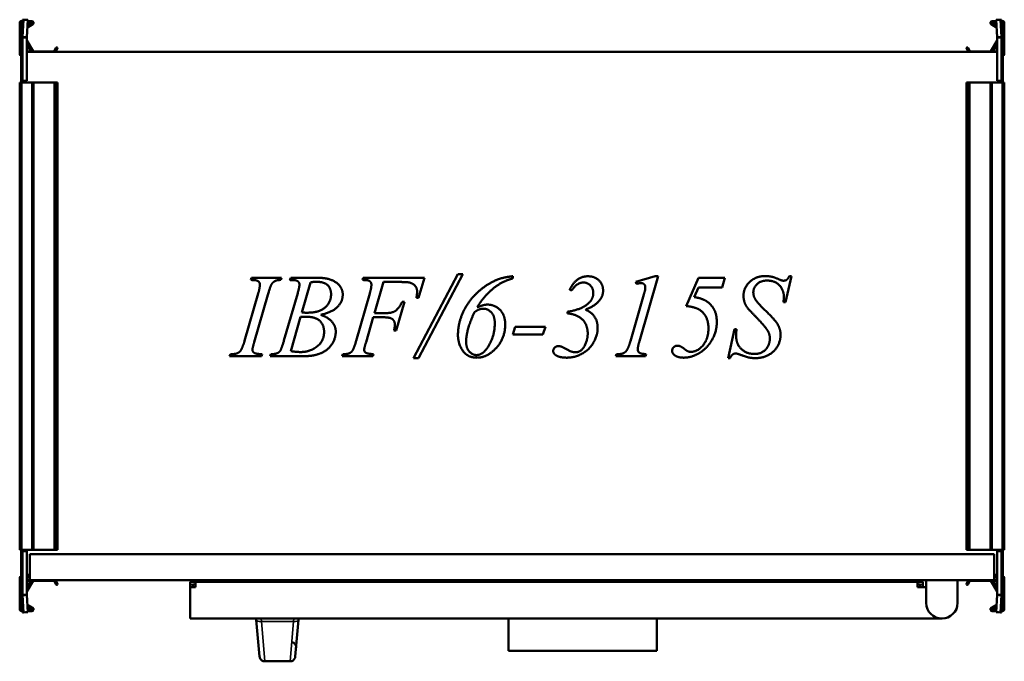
# Model space of a CAD drawing. Header units: millimetres. Extents: x 138 to 702, y 113 to 481.
import ezdxf

# ---------------------------------------------------------------- set-up
doc = ezdxf.new("R2010")
doc.units = ezdxf.units.MM
doc.header["$LTSCALE"] = 2
doc.layers.add('Widoczne (ISO)', color=7, linetype='Continuous', lineweight=50)
doc.layers.add('Widoczne wąskie (ISO)', color=7, linetype='Continuous', lineweight=35)

msp = doc.modelspace()

# ---------------------------------------------------------------- linework, layer by layer
at = {"layer": 'Widoczne (ISO)'}
for p, q in [((138.9, 480.21), (139.3, 480.21)), ((139.3, 480.95), (139.3, 470.95)), ((139.31, 480.99), (139.92, 480.97)), ((139.92, 480.97), (139.31, 471.07)), ((142.41, 480.82), (139.92, 480.97)), ((141.01, 480.91), (141.8, 480.91)), ((141.8, 480.91), (141.8, 480.87)), ((141.8, 470.91), (142.41, 480.82)), ((142.37, 480.21), (144.7, 480.21)), ((697.63, 480.21), (695.3, 480.21)), ((697.59, 480.82), (700.08, 480.97)), ((697.59, 480.82), (698.2, 470.91)), ((698.2, 480.91), (698.99, 480.91)), ((698.2, 480.91), (698.2, 480.87)), ((700.08, 480.97), (700.69, 480.99)), ((700.69, 471.07), (700.08, 480.97)), ((700.7, 470.95), (700.7, 480.95)), ((701.1, 480.21), (700.7, 480.21)), ((137.7, 461.21), (137.7, 479.01)), ((138.5, 479.41), (139.3, 479.41)), ((138.5, 467.41), (138.5, 479.41)), ((145.2, 478.34), (142.15, 476.58)), ((142.21, 477.54), (144.8, 479.03)), ((144.7, 479.41), (142.32, 479.41)), ((694.8, 478.34), (697.85, 476.58)), ((697.79, 477.54), (695.2, 479.03)), ((695.3, 479.41), (697.68, 479.41)), ((701.5, 479.41), (700.7, 479.41)), ((701.5, 479.41), (701.5, 467.41)), ((702.3, 461.21), (702.3, 479.01)), ((139.3, 470.95), (139.3, 470.83)), ((139.3, 470.83), (139.3, 445.91)), ((140.7, 470.83), (139.3, 470.83)), ((139.31, 471.07), (140.7, 470.98)), ((140.7, 470.98), (141.8, 470.91)), ((141.8, 470.83), (140.73, 470.83)), ((141.8, 470.83), (141.8, 470.87)), ((141.8, 445.92), (141.8, 470.83)), ((141.83, 469.06), (145.38, 462.91)), ((698.17, 469.06), (694.62, 462.91)), ((698.2, 470.91), (699.3, 470.98)), ((698.2, 470.83), (698.2, 470.87)), ((698.2, 470.83), (698.2, 445.92)), ((699.27, 470.83), (698.2, 470.83)), ((699.3, 470.98), (700.69, 471.07)), ((700.7, 470.83), (699.3, 470.83)), ((700.7, 470.83), (700.7, 470.95)), ((700.7, 445.91), (700.7, 470.83)), ((138.5, 466.91), (138.5, 467.41)), ((138.5, 466.91), (139.3, 466.91)), ((138.5, 464.7), (138.5, 466.91)), ((139.3, 466.9), (138.5, 464.7)), ((138.5, 463.82), (138.5, 464.7)), ((138.5, 463.82), (138.85, 463.69)), ((144.69, 462.51), (141.8, 467.51)), ((141.8, 464.41), (142.9, 464.41)), ((157.45, 462.91), (158.68, 465.03)), ((159.37, 464.63), (158.14, 462.51)), ((158.95, 465.11), (159.3, 464.91)), ((680.63, 464.63), (681.86, 462.51)), ((681.05, 465.11), (680.7, 464.91)), ((682.55, 462.91), (681.32, 465.03)), ((695.31, 462.51), (698.2, 467.51)), ((698.2, 464.41), (697.1, 464.41)), ((701.5, 466.91), (700.7, 466.91)), ((700.7, 466.9), (701.5, 464.7)), ((701.5, 463.82), (701.15, 463.69)), ((701.5, 467.41), (701.5, 466.91)), ((701.5, 466.91), (701.5, 464.7)), ((701.5, 464.7), (701.5, 463.82)), ((138.5, 462.61), (138.5, 462.51)), ((138.69, 462.51), (138.5, 462.51)), ((138.5, 462.51), (138.5, 459.51)), ((138.5, 453.84), (138.5, 459.51)), ((138.72, 462.81), (138.7, 462.81)), ((142.9, 462.81), (141.8, 462.81)), ((698.2, 462.51), (141.8, 462.51)), ((145.56, 462.81), (157.28, 462.81)), ((694.44, 462.81), (682.72, 462.81)), ((697.1, 462.81), (698.2, 462.81)), ((701.28, 462.81), (701.3, 462.81)), ((701.5, 462.51), (701.31, 462.51)), ((701.5, 462.61), (701.5, 462.51)), ((701.5, 459.51), (701.5, 462.51)), ((701.5, 459.51), (701.5, 453.84)), ((138.5, 448.73), (138.5, 453.84)), ((701.5, 453.84), (701.5, 448.73)), ((138.5, 446.41), (138.5, 448.73)), ((138.5, 446.41), (139.3, 446.41)), ((138.5, 445.91), (138.5, 446.41)), ((701.5, 446.41), (700.7, 446.41)), ((701.5, 448.73), (701.5, 446.41)), ((701.5, 446.41), (701.5, 445.91)), ((137.7, 445.01), (137.7, 177.01)), ((137.7, 445.01), (138.9, 445.01)), ((138.5, 445.91), (139.3, 445.91)), ((138.5, 445.91), (138.5, 445.01)), ((144.7, 445.01), (138.9, 445.01)), ((139.3, 445.91), (141, 445.91)), ((141.8, 445.92), (141, 445.92)), ((141, 445.92), (141, 445.91)), ((141, 445.91), (141, 445.01)), ((144.7, 445.01), (145.7, 445.01)), ((157.56, 445.01), (145.7, 445.01)), ((145.7, 445.01), (145.7, 177.01)), ((157.74, 445.01), (157.56, 445.01)), ((158.68, 445.01), (157.74, 445.01)), ((158.68, 445.01), (158.95, 445.01)), ((159.3, 445.01), (158.95, 445.01)), ((159.3, 445.01), (159.4, 445.01)), ((159.4, 445.01), (159.4, 177.01)), ((680.6, 445.01), (680.7, 445.01)), ((680.6, 177.01), (680.6, 445.01)), ((681.05, 445.01), (680.7, 445.01)), ((681.05, 445.01), (681.32, 445.01)), ((682.26, 445.01), (681.32, 445.01)), ((682.44, 445.01), (682.26, 445.01)), ((694.3, 445.01), (682.44, 445.01)), ((694.3, 445.01), (695.3, 445.01)), ((694.3, 177.01), (694.3, 445.01)), ((701.1, 445.01), (695.3, 445.01)), ((699, 445.92), (698.2, 445.92)), ((699, 445.91), (699, 445.92)), ((699, 445.91), (700.7, 445.91)), ((699, 445.01), (699, 445.91)), ((701.5, 445.91), (700.7, 445.91)), ((701.1, 445.01), (702.3, 445.01)), ((701.5, 445.01), (701.5, 445.91)), ((702.3, 177.01), (702.3, 445.01)), ((363.57, 286.89), (388.97, 335.12)), ((391.76, 335.12), (366.47, 286.89)), ((388.97, 335.12), (391.76, 335.12)), ((420.48, 333.84), (420.48, 332.55)), ((490.96, 330.71), (502.17, 333.84)), ((503.75, 333.84), (493.05, 296.63)), ((502.17, 333.84), (503.75, 333.84)), ((580.29, 333.95), (576.84, 319.02)), ((579.08, 333.95), (580.29, 333.95)), ((270.26, 331.7), (270.66, 332.92)), ((270.66, 332.92), (287.87, 332.92)), ((287.87, 332.92), (287.5, 331.7)), ((292.68, 331.7), (293.12, 332.92)), ((293.12, 332.92), (309.3, 332.92)), ((304.49, 330.31), (299.49, 312.99)), ((334.3, 331.7), (334.71, 332.92)), ((334.71, 332.92), (369.78, 332.92)), ((346.25, 330.56), (341.1, 312.66)), ((355.33, 330.56), (346.25, 330.56)), ((369.78, 332.92), (366.47, 321.56)), ((491.4, 329.5), (490.96, 330.71)), ((519.82, 316.78), (526.95, 332.92)), ((526.95, 332.92), (541.99, 332.92)), ((541.99, 332.92), (540.44, 327.44)), ((266.62, 296.74), (274.45, 323.91)), ((280.04, 323.21), (272.24, 296.08)), ((289.23, 296.93), (297.1, 324.17)), ((330.62, 296.74), (338.42, 323.87)), ((454.3, 325.68), (453.09, 326.04)), ((487.9, 296.63), (495.59, 323.36)), ((526.87, 327.44), (524.41, 321.93)), ((540.44, 327.44), (526.87, 327.44)), ((358.31, 319.13), (353.64, 302.77)), ((357.06, 319.13), (358.31, 319.13)), ((366.47, 321.56), (365.22, 321.56)), ((576.84, 319.02), (575.7, 319.02)), ((341.1, 312.66), (347.06, 312.66)), ((451.76, 312.51), (451.76, 313.47)), ((298.79, 310.49), (293.12, 290.86)), ((340.44, 310.31), (336.32, 296.08)), ((346.47, 310.31), (340.44, 310.31)), ((353.64, 302.77), (352.32, 302.77)), ((420.55, 300.45), (421.91, 304.87)), ((437.76, 300.45), (420.55, 300.45)), ((421.91, 304.87), (439.12, 304.87)), ((439.12, 304.87), (437.76, 300.45)), ((543.9, 286.89), (547.61, 303.58)), ((547.61, 303.58), (548.75, 303.58)), ((258.05, 287.92), (258.53, 289.13)), ((276.73, 289.13), (276.36, 287.92)), ((281.29, 287.92), (281.69, 289.13)), ((322.65, 287.92), (323.09, 289.13)), ((340.66, 289.13), (340.26, 287.92)), ((479.52, 287.92), (480, 289.13)), ((496.95, 289.13), (496.62, 287.92)), ((276.36, 287.92), (258.05, 287.92)), ((297.76, 287.92), (281.29, 287.92)), ((340.26, 287.92), (322.65, 287.92)), ((366.47, 286.89), (363.57, 286.89)), ((496.62, 287.92), (479.52, 287.92)), ((545.11, 286.89), (543.9, 286.89)), ((138.9, 177.01), (137.7, 177.01)), ((138.5, 177.01), (138.5, 176.11)), ((138.5, 175.61), (138.5, 176.11)), ((138.5, 176.11), (139.3, 176.11)), ((138.5, 175.61), (139.3, 175.61)), ((138.5, 173.28), (138.5, 175.61)), ((138.9, 177.01), (144.7, 177.01)), ((139.3, 176.11), (139.3, 151.18)), ((141, 176.11), (139.3, 176.11)), ((141, 177.01), (141, 176.11)), ((141, 176.11), (141, 176.1)), ((141, 176.1), (141.8, 176.1)), ((141.8, 151.18), (141.8, 176.1)), ((145.7, 177.01), (144.7, 177.01)), ((145.7, 177.01), (157.56, 177.01)), ((157.56, 177.01), (157.74, 177.01)), ((157.74, 177.01), (158.68, 177.01)), ((158.95, 177.01), (158.68, 177.01)), ((158.95, 177.01), (159.3, 177.01)), ((159.4, 177.01), (159.3, 177.01)), ((680.7, 177.01), (680.6, 177.01)), ((680.7, 177.01), (681.05, 177.01)), ((681.32, 177.01), (681.05, 177.01)), ((681.32, 177.01), (682.26, 177.01)), ((682.26, 177.01), (682.44, 177.01)), ((682.44, 177.01), (694.3, 177.01)), ((695.3, 177.01), (694.3, 177.01)), ((695.3, 177.01), (701.1, 177.01)), ((698.2, 176.1), (699, 176.1)), ((698.2, 176.1), (698.2, 151.18)), ((699, 176.11), (699, 177.01)), ((700.7, 176.11), (699, 176.11)), ((699, 176.1), (699, 176.11)), ((700.7, 151.18), (700.7, 176.11)), ((701.5, 176.11), (700.7, 176.11)), ((701.5, 175.61), (700.7, 175.61)), ((702.3, 177.01), (701.1, 177.01)), ((701.5, 176.11), (701.5, 177.01)), ((701.5, 176.11), (701.5, 175.61)), ((701.5, 175.61), (701.5, 173.28)), ((138.5, 168.17), (138.5, 173.28)), ((143.5, 174.51), (696.5, 174.51)), ((143.5, 162.51), (143.5, 174.51)), ((696.5, 174.51), (696.5, 162.51)), ((701.5, 173.28), (701.5, 168.17)), ((138.5, 162.51), (138.5, 168.17)), ((701.5, 168.17), (701.5, 162.51)), ((137.7, 160.81), (137.7, 143.01)), ((138.56, 162.51), (138.5, 162.51)), ((138.5, 161.01), (138.59, 161.01)), ((138.5, 161.01), (138.5, 159.51)), ((138.5, 159.41), (138.5, 159.51)), ((138.69, 159.51), (138.5, 159.51)), ((138.5, 158.2), (138.85, 158.32)), ((138.5, 157.31), (138.5, 158.2)), ((138.72, 159.21), (138.7, 159.21)), ((143.5, 162.51), (141.8, 162.51)), ((143.5, 161.81), (141.8, 161.81)), ((141.8, 161.01), (143.5, 161.01)), ((144.69, 159.51), (141.8, 154.5)), ((143.5, 159.51), (141.8, 159.51)), ((142.9, 159.21), (141.8, 159.21)), ((141.83, 152.95), (145.38, 159.11)), ((143.5, 162.51), (143.5, 159.51)), ((143.5, 159.51), (696.5, 159.51)), ((145.56, 159.21), (157.28, 159.21)), ((157.45, 159.11), (158.68, 156.98)), ((159.37, 157.38), (158.14, 159.51)), ((238.5, 158.51), (235.5, 158.51)), ((235.5, 158.51), (235.5, 155.51)), ((238.5, 158.51), (652.5, 158.51)), ((238.5, 155.51), (238.5, 158.51)), ((652.5, 158.51), (652.5, 155.51)), ((652.5, 158.51), (655.5, 158.51)), ((655.5, 155.51), (655.5, 158.51)), ((657.5, 158.01), (657.5, 159.51)), ((675.5, 159.51), (675.5, 158.01)), ((680.63, 157.38), (681.86, 159.51)), ((682.55, 159.11), (681.32, 156.98)), ((694.44, 159.21), (682.72, 159.21)), ((698.17, 152.95), (694.62, 159.11)), ((695.31, 159.51), (698.2, 154.5)), ((698.2, 162.51), (696.5, 162.51)), ((696.5, 159.51), (696.5, 162.51)), ((696.5, 161.81), (698.2, 161.81)), ((696.5, 161.01), (698.2, 161.01)), ((698.2, 159.51), (696.5, 159.51)), ((697.1, 159.21), (698.2, 159.21)), ((701.5, 158.2), (701.15, 158.32)), ((701.28, 159.21), (701.3, 159.21)), ((701.5, 159.51), (701.31, 159.51)), ((701.41, 161.01), (701.5, 161.01)), ((701.5, 162.51), (701.44, 162.51)), ((701.5, 159.51), (701.5, 161.01)), ((701.5, 159.41), (701.5, 159.51)), ((701.5, 158.2), (701.5, 157.31)), ((702.3, 160.81), (702.3, 143.01)), ((138.5, 155.11), (138.5, 157.31)), ((139.3, 155.12), (138.5, 157.31)), ((138.5, 155.11), (139.3, 155.11)), ((138.5, 154.61), (138.5, 155.11)), ((138.5, 142.61), (138.5, 154.61)), ((141.8, 157.61), (142.9, 157.61)), ((158.95, 156.91), (159.3, 157.11)), ((238.5, 155.51), (235.5, 155.51)), ((235.5, 155.51), (235.5, 137.51)), ((238.5, 157.01), (237, 157.01)), ((237, 157.01), (237, 155.51)), ((652.5, 157.01), (654, 157.01)), ((652.5, 155.51), (657.5, 155.51)), ((654, 155.51), (654, 157.01)), ((657.5, 146.51), (657.5, 158.01)), ((675.5, 158.01), (675.5, 146.51)), ((681.05, 156.91), (680.7, 157.11)), ((698.2, 157.61), (697.1, 157.61)), ((700.7, 155.12), (701.5, 157.31)), ((701.5, 155.11), (700.7, 155.11)), ((701.5, 157.31), (701.5, 155.11)), ((701.5, 155.11), (701.5, 154.61)), ((701.5, 154.61), (701.5, 142.61)), ((139.3, 151.18), (139.3, 151.06)), ((139.3, 151.18), (140.7, 151.18)), ((139.3, 151.06), (139.3, 141.06)), ((140.7, 151.03), (139.31, 150.95)), ((139.31, 150.95), (139.92, 141.04)), ((141.8, 151.1), (140.7, 151.03)), ((140.73, 151.18), (141.8, 151.18)), ((141.8, 151.18), (141.8, 151.14)), ((142.41, 141.19), (141.8, 151.1)), ((698.2, 151.1), (697.59, 141.19)), ((698.2, 151.18), (699.27, 151.18)), ((698.2, 151.18), (698.2, 151.14)), ((699.3, 151.03), (698.2, 151.1)), ((699.3, 151.18), (700.7, 151.18)), ((700.69, 150.95), (699.3, 151.03)), ((700.08, 141.04), (700.69, 150.95)), ((700.7, 151.06), (700.7, 151.18)), ((700.7, 141.06), (700.7, 151.06)), ((138.5, 142.61), (139.3, 142.61)), ((138.9, 141.81), (139.3, 141.81)), ((142.41, 141.19), (139.92, 141.04)), ((145.2, 143.67), (142.15, 145.43)), ((142.21, 144.47), (144.8, 142.98)), ((144.7, 142.61), (142.32, 142.61)), ((142.37, 141.81), (144.7, 141.81)), ((694.8, 143.67), (697.85, 145.43)), ((697.79, 144.47), (695.2, 142.98)), ((695.3, 142.61), (697.68, 142.61)), ((697.63, 141.81), (695.3, 141.81)), ((697.59, 141.19), (700.08, 141.04)), ((701.5, 142.61), (700.7, 142.61)), ((701.1, 141.81), (700.7, 141.81)), ((139.92, 141.04), (139.31, 141.02)), ((141.8, 141.11), (141.01, 141.11)), ((141.8, 141.11), (141.8, 141.14)), ((666.5, 137.51), (235.5, 137.51)), ((273.27, 137.51), (273.34, 136.8)), ((275.25, 115.73), (273.34, 136.8)), ((297.66, 136.8), (295.75, 115.73)), ((297.66, 136.8), (297.73, 137.51)), ((418, 137.51), (418, 119.01)), ((503, 137.51), (503, 119.01)), ((698.2, 141.11), (698.2, 141.14)), ((698.99, 141.11), (698.2, 141.11)), ((700.69, 141.02), (700.08, 141.04)), ((503, 119.01), (418, 119.01)), ((278.24, 113.01), (292.76, 113.01))]:
    msp.add_line(p, q, dxfattribs=at)
for centre, radius, start, end in [((138.9, 479.01), 1.2, 90, 180), ((144.7, 479.21), 1, 300, 90), ((695.3, 479.21), 1, 90, 240), ((701.1, 479.01), 1.2, 0, 90), ((144.7, 479.21), 0.2, 300, 90), ((695.3, 479.21), 0.2, 90, 240), ((142, 469.16), 0.2, 180, 210), ((698, 469.16), 0.2, 330, 0), ((142.9, 463.61), 0.8, 270, 90), ((158.85, 464.93), 0.2, 60, 150), ((159.2, 464.73), 0.2, 330, 60), ((680.8, 464.73), 0.2, 120, 210), ((681.15, 464.93), 0.2, 30, 120), ((697.1, 463.61), 0.8, 90, 270), ((138.7, 461.21), 1, 180, 258.463), ((138.7, 462.61), 0.2, 90, 180), ((145.56, 463.01), 0.2, 210, 270), ((157.28, 463.01), 0.2, 270, 330), ((682.72, 463.01), 0.2, 210, 270), ((694.44, 463.01), 0.2, 270, 330), ((701.3, 462.61), 0.2, 0, 90), ((701.3, 461.21), 1, 281.537, 0), ((138.7, 160.81), 1, 97.7959, 180), ((138.7, 159.41), 0.2, 180, 270), ((142.9, 158.41), 0.8, 270, 90), ((145.56, 159.01), 0.2, 90, 150), ((157.28, 159.01), 0.2, 30, 90), ((682.72, 159.01), 0.2, 90, 150), ((694.44, 159.01), 0.2, 30, 90), ((697.1, 158.41), 0.8, 90, 270), ((701.3, 159.41), 0.2, 270, 0), ((701.3, 160.81), 1, 0, 82.2048), ((142, 152.85), 0.2, 150, 180), ((158.85, 157.08), 0.2, 210, 300), ((159.2, 157.28), 0.2, 300, 30), ((680.8, 157.28), 0.2, 150, 240), ((681.15, 157.08), 0.2, 240, 330), ((698, 152.85), 0.2, 0, 30), ((138.9, 143.01), 1.2, 180, 270), ((144.7, 142.81), 1, 270, 60), ((144.7, 142.81), 0.2, 270, 60), ((666.5, 146.51), 9, 180, 0), ((695.3, 142.81), 1, 120, 270), ((695.3, 142.81), 0.2, 120, 270), ((701.1, 143.01), 1.2, 270, 0), ((278.24, 116.01), 3, 185.1944, 199.4712), ((278.24, 116.01), 3, 199.4712, 270), ((292.76, 116.01), 3, 270, 340.5288), ((292.76, 116.01), 3, 340.5288, 354.8056)]:
    msp.add_arc(centre, radius, start, end, dxfattribs=at)
for points, degree in [([(139.31, 480.99), (139.31, 480.98), (139.3, 480.96), (139.3, 480.95)], 3), ([(141.8, 480.86), (141.8, 480.86), (141.8, 480.87), (141.8, 480.87)], 3), ([(698.2, 480.87), (698.2, 480.87), (698.2, 480.86), (698.2, 480.86)], 3), ([(700.69, 480.99), (700.69, 480.98), (700.7, 480.96), (700.7, 480.95)], 3), ([(139.31, 471.07), (139.31, 471.03), (139.3, 470.99), (139.3, 470.95)], 3), ([(141.8, 470.87), (141.8, 470.89), (141.8, 470.9), (141.8, 470.91)], 3), ([(698.2, 470.91), (698.2, 470.9), (698.2, 470.89), (698.2, 470.87)], 3), ([(700.69, 471.07), (700.69, 471.03), (700.7, 470.99), (700.7, 470.95)], 3), ([(411.95, 332.04), (415.4, 333.36), (420.48, 333.84)], 2), ([(453.09, 326.04), (454.82, 329.9), (460.22, 333.84), (463.46, 333.84)], 2), ([(463.46, 333.84), (467.39, 333.84), (472.24, 329.17), (472.24, 325.6)], 2), ([(552.76, 322.55), (552.76, 327.26), (559.82, 333.95), (565.33, 333.95)], 2), ([(565.33, 333.95), (567.21, 333.95), (568.86, 333.58)], 2), ([(568.86, 333.58), (569.89, 333.4), (572.61, 332.26)], 2), ([(575.77, 331.3), (576.76, 331.3), (578.16, 332.29), (579.08, 333.95)], 2), ([(275.44, 329.02), (275.44, 329.87), (274.56, 331.08), (272.79, 331.7), (270.26, 331.7)], 2), ([(274.45, 323.91), (275.44, 327.29), (275.44, 329.02)], 2), ([(284.34, 331.19), (282.83, 330.49), (281.29, 327.81), (280.04, 323.21)], 2), ([(287.5, 331.7), (285.37, 331.74), (284.34, 331.19)], 2), ([(293.71, 331.67), (293.16, 331.67), (292.68, 331.7)], 2), ([(298.12, 329.02), (298.12, 330.23), (296.29, 331.67), (293.71, 331.67)], 2), ([(297.1, 324.17), (298.12, 327.62), (298.12, 329.02)], 2), ([(307.57, 330.71), (306.36, 330.71), (304.49, 330.31)], 2), ([(316.25, 323.47), (316.25, 326.89), (312.1, 330.71), (307.57, 330.71)], 2), ([(309.3, 332.92), (313.38, 332.92), (319.78, 330.38), (322.94, 325.9), (322.94, 323.36)], 2), ([(339.37, 329.02), (339.37, 329.87), (338.53, 331.12), (336.84, 331.7), (334.3, 331.7)], 2), ([(338.42, 323.87), (339.37, 327.15), (339.37, 329.02)], 2), ([(361.29, 330.23), (359.93, 330.56), (355.33, 330.56)], 2), ([(365.59, 324.94), (365.59, 327.15), (363.16, 329.72), (361.29, 330.23)], 2), ([(389.01, 300.27), (389.01, 307.07), (395.33, 320.31), (406.14, 329.79), (411.95, 332.04)], 2), ([(420.48, 332.55), (414.78, 331.23), (404.08, 322.73), (400.04, 316.04)], 2), ([(460.92, 330.27), (457.21, 330.27), (454.3, 325.68)], 2), ([(466.62, 324.24), (466.62, 326.85), (463.27, 330.27), (460.92, 330.27)], 2), ([(494.08, 329.9), (493.24, 329.9), (491.4, 329.5)], 2), ([(496.43, 327.4), (496.43, 328.58), (495.18, 329.9), (494.08, 329.9)], 2), ([(566.18, 331.37), (562.72, 331.37), (558.38, 327.33), (558.38, 324.68)], 2), ([(575.85, 322.26), (575.85, 326.26), (570.51, 331.37), (566.18, 331.37)], 2), ([(572.61, 332.26), (574.56, 331.48), (574.74, 331.41)], 2), ([(574.74, 331.41), (575.22, 331.3), (575.77, 331.3)], 2), ([(302.61, 312.95), (309.52, 312.95), (316.25, 318.95), (316.25, 323.47)], 2), ([(322.94, 323.36), (322.94, 319.5), (317.02, 313.21), (310.33, 311.74)], 2), ([(365.22, 321.56), (365.59, 323.62), (365.59, 324.94)], 2), ([(472.24, 325.6), (472.24, 322.55), (467.68, 316.89), (462.13, 314.68)], 2), ([(463.75, 318.25), (466.62, 320.75), (466.62, 324.24)], 2), ([(495.59, 323.36), (496.29, 325.79), (496.36, 326.12)], 2), ([(496.36, 326.12), (496.43, 326.78), (496.43, 327.4)], 2), ([(524.41, 321.93), (529.82, 321.08), (532.79, 318.58)], 2), ([(554.26, 316.89), (552.76, 319.57), (552.76, 322.55)], 2), ([(558.38, 324.68), (558.38, 322.33), (561.14, 318.14), (571.07, 308.62), (574.01, 303.25), (574.01, 300.23)], 2), ([(575.7, 319.02), (575.85, 321.01), (575.85, 322.26)], 2), ([(347.06, 312.66), (351.03, 312.66), (354.96, 315.12), (357.06, 319.13)], 2), ([(400.04, 316.04), (403.64, 317.59), (405.92, 317.59)], 2), ([(405.92, 317.59), (410.15, 317.59), (416.1, 311.48), (416.1, 306.3)], 2), ([(451.76, 313.47), (459.82, 314.68), (463.75, 318.25)], 2), ([(532.65, 303.95), (532.65, 308.06), (529.3, 313.91), (524.12, 316.3), (519.82, 316.78)], 2), ([(532.79, 318.58), (537.43, 314.68), (537.43, 307.73)], 2), ([(558.49, 311.96), (555.22, 315.27), (554.26, 316.89)], 2), ([(301.47, 310.64), (300.37, 310.64), (298.79, 310.49)], 2), ([(299.49, 312.99), (301.65, 312.95), (302.61, 312.95)], 2), ([(312.24, 301.96), (312.24, 306.04), (307.13, 310.64), (301.47, 310.64)], 2), ([(310.33, 311.74), (314.74, 310.2), (318.93, 305.16), (318.93, 302.15)], 2), ([(398.46, 313.25), (393.71, 303.14), (393.71, 296.26)], 2), ([(403.49, 315.23), (402.32, 315.23), (400.22, 314.46), (398.46, 313.25)], 2), ([(410.11, 307.07), (410.11, 311.01), (406.25, 315.23), (403.49, 315.23)], 2), ([(463.42, 301.08), (463.42, 304.24), (460.77, 309.24), (455.11, 312.33), (451.76, 312.51)], 2), ([(462.13, 314.68), (465.59, 313.25), (469.12, 307.92), (469.12, 304.17)], 2), ([(566.84, 302.26), (565.29, 305.01), (558.49, 311.96)], 2), ([(352.83, 306.04), (352.83, 308.1), (350.15, 310.31), (346.47, 310.31)], 2), ([(352.32, 302.77), (352.83, 304.76), (352.83, 306.04)], 2), ([(399.63, 288.65), (403.49, 288.65), (410.11, 299.76), (410.11, 307.07)], 2), ([(416.1, 306.3), (416.1, 298.36), (405.85, 287.15), (399.96, 287.15)], 2), ([(537.43, 307.73), (537.43, 303.1), (534.01, 295.64), (529.08, 290.6), (526.25, 289.13)], 2), ([(298.82, 290.38), (304.12, 290.38), (312.24, 296.63), (312.24, 301.96)], 2), ([(318.93, 302.15), (318.93, 298.76), (315.48, 292.66), (310.07, 289.28), (306.25, 288.47)], 2), ([(399.96, 287.15), (394.56, 287.15), (389.01, 295.09), (389.01, 300.27)], 2), ([(469.12, 304.17), (469.12, 300.01), (464.34, 291.7), (455.99, 287.15), (451.4, 287.15)], 2), ([(456.54, 290.23), (459.52, 290.23), (463.42, 297.15), (463.42, 301.08)], 2), ([(522.57, 290.49), (526.32, 290.49), (532.65, 297.95), (532.65, 303.95)], 2), ([(548.75, 303.58), (548.53, 301.15), (548.53, 299.57)], 2), ([(548.53, 299.57), (548.53, 295.01), (554.34, 289.31), (559.01, 289.31)], 2), ([(574.01, 300.23), (574.01, 296.81), (570.37, 290.42), (563.6, 286.89), (559.56, 286.89)], 2), ([(567.87, 298.14), (567.87, 300.42), (566.84, 302.26)], 2), ([(264.37, 291.15), (265.48, 292.73), (266.62, 296.74)], 2), ([(272.24, 296.08), (271.18, 292.66), (271.18, 291.7)], 2), ([(287.13, 291.12), (287.9, 292.4), (289.23, 296.93)], 2), ([(328.49, 291.12), (329.41, 292.48), (330.62, 296.74)], 2), ([(336.32, 296.08), (335.26, 292.77), (335.26, 291.67)], 2), ([(393.71, 296.26), (393.71, 292.73), (397.32, 288.65), (399.63, 288.65)], 2), ([(443.64, 290.93), (443.64, 292.11), (445.33, 293.76), (446.58, 293.76)], 2), ([(446.58, 293.76), (447.43, 293.76), (448.31, 293.51)], 2), ([(485.66, 291.15), (486.76, 292.7), (487.9, 296.63)], 2), ([(493.05, 296.63), (492.13, 293.36), (492.13, 291.89)], 2), ([(511.84, 291.12), (511.84, 292.33), (513.57, 294.02), (514.82, 294.02)], 2), ([(514.82, 294.02), (516.58, 294.02), (518.75, 292.26)], 2), ([(559.01, 289.31), (563.35, 289.31), (567.87, 294.65), (567.87, 298.14)], 2), ([(258.53, 289.13), (261.32, 289.2), (262.21, 289.61)], 2), ([(262.21, 289.61), (263.68, 290.16), (264.37, 291.15)], 2), ([(271.18, 291.7), (271.18, 290.97), (272.02, 289.9), (273.82, 289.31), (276.73, 289.13)], 2), ([(281.69, 289.13), (284.3, 289.2), (285.22, 289.65)], 2), ([(285.22, 289.65), (286.54, 290.2), (287.13, 291.12)], 2), ([(293.12, 290.86), (296.76, 290.38), (298.82, 290.38)], 2), ([(306.25, 288.47), (303.53, 287.92), (297.76, 287.92)], 2), ([(323.09, 289.13), (325.7, 289.2), (326.54, 289.61)], 2), ([(326.54, 289.61), (327.87, 290.16), (328.49, 291.12)], 2), ([(335.26, 291.67), (335.26, 290.56), (337.1, 289.35), (340.66, 289.13)], 2), ([(445.07, 288.62), (443.64, 289.61), (443.64, 290.93)], 2), ([(451.4, 287.15), (447.24, 287.15), (445.07, 288.62)], 2), ([(448.31, 293.51), (448.82, 293.32), (452.98, 291.01), (455.29, 290.23), (456.54, 290.23)], 2), ([(480, 289.13), (482.72, 289.2), (483.6, 289.57)], 2), ([(483.6, 289.57), (484.96, 290.16), (485.66, 291.15)], 2), ([(492.13, 291.89), (492.13, 290.68), (493.82, 289.35), (496.95, 289.13)], 2), ([(513.16, 288.62), (511.84, 289.61), (511.84, 291.12)], 2), ([(518.49, 287.15), (515.11, 287.15), (513.16, 288.62)], 2), ([(526.25, 289.13), (522.39, 287.15), (518.49, 287.15)], 2), ([(518.75, 292.26), (520.07, 291.15), (520.92, 290.79)], 2), ([(520.92, 290.79), (521.62, 290.49), (522.57, 290.49)], 2), ([(548.16, 289.54), (546.21, 289.54), (545.11, 286.89)], 2), ([(550.33, 289.06), (549.04, 289.54), (548.16, 289.54)], 2), ([(559.56, 286.89), (557.57, 286.89), (554.12, 287.62), (550.33, 289.06)], 2), ([(139.31, 150.95), (139.31, 150.98), (139.3, 151.02), (139.3, 151.06)], 3), ([(141.8, 151.1), (141.8, 151.11), (141.8, 151.13), (141.8, 151.14)], 3), ([(698.2, 151.14), (698.2, 151.13), (698.2, 151.11), (698.2, 151.1)], 3), ([(700.69, 150.95), (700.69, 150.98), (700.7, 151.02), (700.7, 151.06)], 3), ([(141.8, 141.14), (141.8, 141.14), (141.8, 141.15), (141.8, 141.15)], 3), ([(698.2, 141.15), (698.2, 141.15), (698.2, 141.14), (698.2, 141.14)], 3), ([(139.31, 141.02), (139.31, 141.03), (139.3, 141.05), (139.3, 141.06)], 3), ([(700.69, 141.02), (700.69, 141.03), (700.7, 141.05), (700.7, 141.06)], 3)]:
    msp.add_open_spline(points, degree=degree, dxfattribs=at)
for points, knots in [([(138.5, 453.84), (138.52, 455.76), (138.53, 457.68), (138.55, 459.48), (138.56, 459.99), (138.57, 460.38), (138.57, 460.54), (138.61, 461.95), (138.72, 462.9), (138.85, 463.69)], [-1.95287, -1.95287, -1.95287, -1.95287, -0.854643, -0.854643, -0.82091, -0.82091, -0.798868, -0.798868, -0.619017, -0.619017, -0.619017, -0.619017]), ([(701.5, 453.84), (701.49, 455.2), (701.48, 456.45), (701.46, 458.26), (701.45, 459), (701.44, 459.77), (701.44, 460.09), (701.43, 460.45), (701.43, 460.62), (701.41, 461.05), (701.4, 461.31), (701.34, 462.26), (701.28, 462.94), (701.16, 463.64), (701.16, 463.66), (701.15, 463.69)], [0.4926398, 0.4926398, 0.4926398, 0.4926398, 0.5669172, 0.5669172, 0.6175904, 0.6175904, 0.6200707, 0.6200707, 0.6224298, 0.6224298, 0.6258618, 0.6258618, 0.63518, 0.63518, 0.6355201, 0.6355201, 0.6355201, 0.6355201]), ([(139.3, 460), (139.29, 460), (139.27, 460), (139.24, 459.99), (139.23, 459.99), (139.2, 459.98), (139.19, 459.97), (139.14, 459.93), (139.11, 459.88), (139.04, 459.71), (139, 459.56), (138.86, 458.9), (138.79, 458.08), (138.66, 455.99), (138.61, 454.62), (138.54, 451.78), (138.52, 450.2), (138.5, 448.73)], [-4.294451, -4.294451, -4.294451, -4.294451, -4.260976, -4.260976, -4.225754, -4.225754, -4.190018, -4.190018, -4.104754, -4.104754, -3.964207, -3.964207, -3.45937, -3.45937, -2.870368, -2.870368, -2.287369, -2.287369, -2.287369, -2.287369]), ([(700.7, 460), (700.71, 460), (700.73, 460), (700.75, 459.99), (700.76, 459.99), (700.78, 459.98), (700.78, 459.98), (700.82, 459.97), (700.84, 459.95), (700.9, 459.86), (700.93, 459.79), (701, 459.57), (701.04, 459.38), (701.15, 458.75), (701.2, 458.14), (701.32, 456.44), (701.37, 455.07), (701.45, 452.08), (701.48, 450.31), (701.5, 448.73)], [0.395755, 0.395755, 0.395755, 0.395755, 0.408065, 0.408065, 0.41657, 0.41657, 0.424022, 0.424022, 0.506629, 0.506629, 0.609066, 0.609066, 0.795832, 0.795832, 1.287097, 1.287097, 2.195023, 2.195023, 3.203538, 3.203538, 3.203538, 3.203538]), ([(139.3, 162.01), (139.29, 162.01), (139.27, 162.01), (139.25, 162.02), (139.24, 162.02), (139.22, 162.03), (139.22, 162.03), (139.18, 162.04), (139.16, 162.06), (139.1, 162.15), (139.07, 162.22), (139, 162.45), (138.96, 162.63), (138.85, 163.26), (138.8, 163.87), (138.68, 165.57), (138.63, 166.94), (138.55, 169.93), (138.52, 171.71), (138.5, 173.28)], [0.395755, 0.395755, 0.395755, 0.395755, 0.408065, 0.408065, 0.41657, 0.41657, 0.424022, 0.424022, 0.506629, 0.506629, 0.609066, 0.609066, 0.795832, 0.795832, 1.287097, 1.287097, 2.195023, 2.195023, 3.203538, 3.203538, 3.203538, 3.203538]), ([(700.7, 162.01), (700.71, 162.01), (700.73, 162.01), (700.76, 162.02), (700.77, 162.02), (700.8, 162.03), (700.81, 162.04), (700.86, 162.08), (700.89, 162.13), (700.96, 162.31), (701, 162.45), (701.14, 163.11), (701.21, 163.94), (701.34, 166.03), (701.39, 167.39), (701.46, 170.24), (701.48, 171.81), (701.5, 173.28)], [-4.294451, -4.294451, -4.294451, -4.294451, -4.260976, -4.260976, -4.225754, -4.225754, -4.190018, -4.190018, -4.104754, -4.104754, -3.964207, -3.964207, -3.45937, -3.45937, -2.870368, -2.870368, -2.287369, -2.287369, -2.287369, -2.287369]), ([(138.5, 168.17), (138.51, 166.81), (138.52, 165.56), (138.54, 163.75), (138.55, 163.01), (138.56, 162.24), (138.56, 161.93), (138.57, 161.57), (138.57, 161.39), (138.59, 160.96), (138.6, 160.7), (138.66, 159.75), (138.72, 159.08), (138.84, 158.37), (138.84, 158.35), (138.85, 158.32)], [0.4926398, 0.4926398, 0.4926398, 0.4926398, 0.5669172, 0.5669172, 0.6175904, 0.6175904, 0.6200707, 0.6200707, 0.6224298, 0.6224298, 0.6258618, 0.6258618, 0.63518, 0.63518, 0.6355201, 0.6355201, 0.6355201, 0.6355201]), ([(701.5, 168.17), (701.48, 166.25), (701.47, 164.34), (701.45, 162.53), (701.44, 162.02), (701.43, 161.63), (701.43, 161.47), (701.39, 160.07), (701.28, 159.11), (701.15, 158.32)], [-1.95287, -1.95287, -1.95287, -1.95287, -0.854643, -0.854643, -0.82091, -0.82091, -0.798868, -0.798868, -0.619017, -0.619017, -0.619017, -0.619017]), ([(296.3, 121.86), (296.27, 121.49), (296.25, 121.21), (296.22, 120.93), (296.21, 120.86), (296.21, 120.79), (296.21, 120.77), (296.2, 120.75), (296.2, 120.74), (296.2, 120.74), (296.2, 120.74), (296.2, 120.74), (296.2, 120.74), (296.2, 120.74), (296.2, 120.74), (296.2, 120.74), (296.2, 120.74), (296.2, 120.74), (296.2, 120.74), (296.2, 120.74), (296.2, 120.74), (296.2, 120.74), (296.2, 120.74), (296.2, 120.74), (296.2, 120.74), (296.2, 120.74), (296.2, 120.74), (296.2, 120.74), (296.2, 120.74), (296.2, 120.74), (296.2, 120.75), (296.22, 120.89), (296.22, 121.02), (296.2, 121.47), (296.13, 121.79), (295.9, 122.39), (295.73, 122.67), (295.32, 123.16), (295.08, 123.38), (294.54, 123.72), (294.24, 123.84), (293.85, 123.94), (293.77, 123.96), (293.68, 123.97)], [0, 0, 0, 0, 0.373311, 0.373311, 0.563866, 0.563866, 0.659633, 0.659633, 0.707574, 0.707574, 0.73155, 0.73155, 0.743538, 0.743538, 0.749531, 0.749531, 0.752528, 0.752528, 0.754026, 0.754026, 0.754775, 0.754775, 0.755149, 0.755149, 0.755456, 0.755456, 0.755494, 0.755494, 0.755518, 0.755518, 0.757379, 0.757379, 0.796743, 0.796743, 0.893017, 0.893017, 0.98889, 0.98889, 1.084658, 1.084658, 1.179044, 1.179044, 1.205123, 1.205123, 1.205123, 1.205123])]:
    msp.add_open_spline(points, degree=3, knots=knots, dxfattribs=at)
at = {"layer": 'Widoczne wąskie (ISO)'}
for p, q in [((140.7, 470.98), (140.7, 470.98)), ((140.73, 470.83), (140.7, 470.83)), ((699.3, 470.83), (699.27, 470.83)), ((699.3, 470.98), (699.3, 470.98)), ((138.5, 467.41), (139.3, 467.41)), ((701.5, 467.41), (700.7, 467.41)), ((138.9, 445.01), (138.9, 177.01)), ((144.7, 445.01), (144.7, 177.01)), ((157.56, 445.01), (157.56, 177.01)), ((157.74, 445.01), (157.74, 177.01)), ((158.68, 445.01), (158.68, 177.01)), ((158.95, 445.01), (158.95, 177.01)), ((159.3, 445.01), (159.3, 177.01)), ((680.7, 177.01), (680.7, 445.01)), ((681.05, 177.01), (681.05, 445.01)), ((681.32, 177.01), (681.32, 445.01)), ((682.26, 177.01), (682.26, 445.01)), ((682.44, 177.01), (682.44, 445.01)), ((695.3, 177.01), (695.3, 445.01)), ((701.1, 177.01), (701.1, 445.01)), ((138.5, 154.61), (139.3, 154.61)), ((237, 157.01), (235.9, 157.01)), ((654, 157.01), (655.1, 157.01)), ((701.5, 154.61), (700.7, 154.61)), ((140.7, 151.18), (140.73, 151.18)), ((140.7, 151.03), (140.7, 151.03)), ((699.27, 151.18), (699.3, 151.18)), ((699.3, 151.03), (699.3, 151.03)), ((276.32, 135.78), (276.17, 137.51)), ((276.32, 135.78), (294.68, 135.78)), ((276.32, 135.78), (278.24, 113.01)), ((292.76, 113.01), (294.68, 135.78)), ((294.83, 137.51), (294.68, 135.78))]:
    msp.add_line(p, q, dxfattribs=at)
for centre, major_axis, start_param, end_param in [((276.32, 137.07), (-2.99, -0.27), 0, 1.53179), ((294.68, 137.07), (2.99, -0.27), 4.751395, 6.283185)]:
    msp.add_ellipse(centre, major_axis=major_axis, ratio=0.429287, start_param=start_param, end_param=end_param, dxfattribs=at)

doc.saveas('drawing.dxf')
